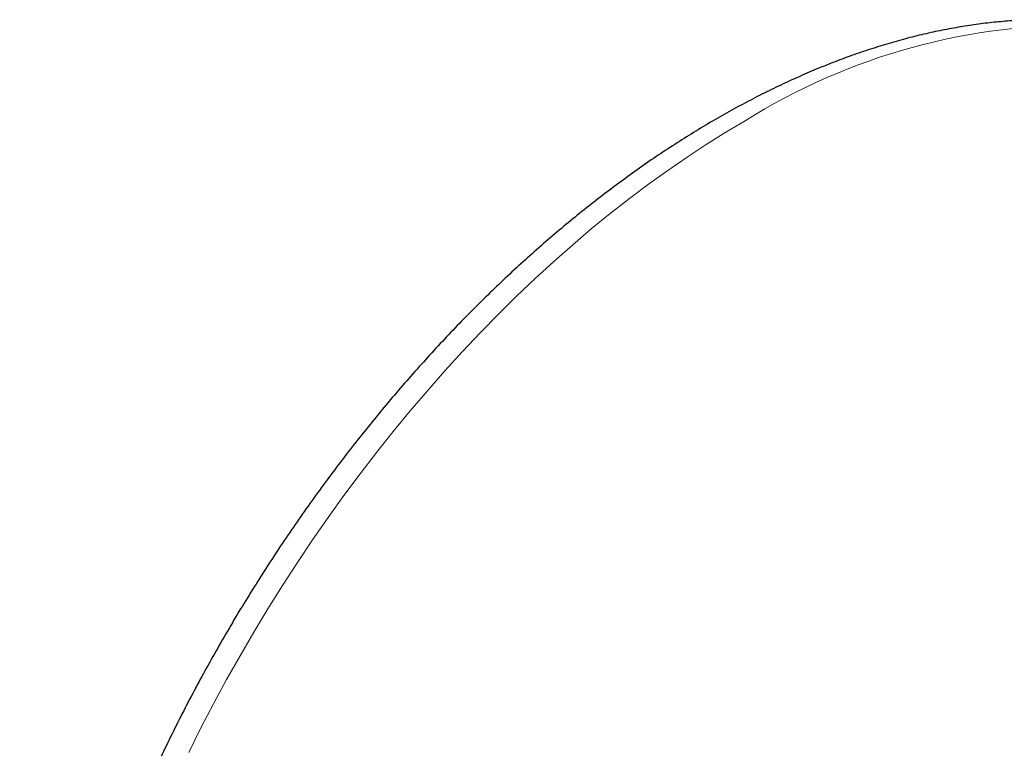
# Model space of a CAD drawing. Header units: millimetres. Extents: x 8 to 1018, y 12 to 2184.
# Tile 17 of 54: x 789 to 806, y 684 to 697. Entities that reach past the tile are written whole.
import ezdxf

# ---------------------------------------------------------------- set-up
doc = ezdxf.new("R2010")
doc.units = ezdxf.units.MM

msp = doc.modelspace()

# ---------------------------------------------------------------- linework, layer by layer
at = {"color": 8, "linetype": 'Continuous', "lineweight": 0, "flags": 128}
msp.add_lwpolyline([(801.94, 694.947), (801.6, 694.745), (801.26, 694.533), (800.921, 694.31), (800.582, 694.077), (800.245, 693.834), (799.909, 693.581), (799.574, 693.319), (799.241, 693.047), (798.91, 692.765), (798.581, 692.475), (798.255, 692.175), (797.931, 691.867), (797.611, 691.551), (797.294, 691.226), (796.98, 690.893), (796.67, 690.553), (796.364, 690.205), (796.062, 689.85), (795.764, 689.488), (795.471, 689.12), (795.183, 688.745), (794.9, 688.364), (794.622, 687.977), (794.35, 687.584), (794.083, 687.187), (793.822, 686.784), (793.567, 686.377), (793.319, 685.965), (793.077, 685.55), (792.841, 685.13), (792.613, 684.708), (792.391, 684.282), (792.176, 683.853)], dxfattribs=at)
at = {"color": 8, "linetype": 'Continuous', "lineweight": 0}
msp.add_arc((807.771, 685.667), 10.96, 88.4959, 122.1436, dxfattribs=at)
at = {"color": 7, "linetype": 'Continuous', "lineweight": 30}
msp.add_open_spline([(808.057, 696.677), (807.983, 696.685), (807.812, 696.703), (807.539, 696.718), (807.238, 696.725), (806.933, 696.721), (806.624, 696.705), (806.312, 696.679), (805.997, 696.641), (805.68, 696.592), (805.359, 696.532), (805.037, 696.46), (804.712, 696.378), (804.385, 696.284), (804.057, 696.18), (803.728, 696.065), (803.397, 695.939), (803.066, 695.802), (802.734, 695.655), (802.402, 695.498), (802.07, 695.33), (801.738, 695.152), (801.407, 694.965), (801.076, 694.767), (800.746, 694.56), (800.417, 694.344), (800.089, 694.118), (799.763, 693.883), (799.439, 693.639), (799.116, 693.386), (798.796, 693.125), (798.477, 692.856), (798.162, 692.578), (797.849, 692.293), (797.538, 691.999), (797.231, 691.698), (796.927, 691.39), (796.627, 691.074), (796.33, 690.752), (796.037, 690.423), (795.748, 690.087), (795.463, 689.745), (795.183, 689.397), (794.907, 689.043), (794.636, 688.684), (794.369, 688.319), (794.108, 687.949), (793.852, 687.574), (793.601, 687.195), (793.356, 686.811), (793.116, 686.423), (792.883, 686.032), (792.655, 685.636), (792.433, 685.238), (792.218, 684.836), (792.009, 684.432), (791.807, 684.024), (791.611, 683.615), (791.422, 683.204), (791.241, 682.79), (791.066, 682.376), (790.898, 681.96), (790.738, 681.543), (790.585, 681.125), (790.44, 680.707), (790.302, 680.289), (790.172, 679.87), (790.05, 679.453), (789.936, 679.035), (789.83, 678.619), (789.732, 678.204), (789.642, 677.79), (789.56, 677.378), (789.487, 676.968), (789.422, 676.56), (789.366, 676.155), (789.318, 675.752), (789.279, 675.352), (789.248, 674.956), (789.226, 674.563), (789.213, 674.174), (789.208, 673.789), (789.212, 673.408), (789.226, 673.032), (789.248, 672.66), (789.278, 672.294), (789.318, 671.933), (789.367, 671.578), (789.424, 671.228), (789.491, 670.885), (789.566, 670.548), (789.65, 670.218), (789.742, 669.895), (789.844, 669.58), (789.954, 669.271), (790.073, 668.971), (790.2, 668.678), (790.335, 668.394), (790.478, 668.119), (790.63, 667.852), (790.789, 667.594), (790.957, 667.346), (791.131, 667.106), (791.313, 666.876), (791.503, 666.656), (791.699, 666.446), (791.902, 666.245), (792.112, 666.054), (792.328, 665.874), (792.551, 665.703), (792.78, 665.544), (792.941, 665.438), (793.027, 665.388), (793.033, 665.385)], degree=3, knots=[0, 0, 0, 0, 0.006658, 0.015537, 0.024447, 0.033388, 0.042359, 0.051359, 0.060387, 0.069441, 0.078518, 0.087616, 0.096734, 0.105868, 0.115016, 0.124177, 0.133347, 0.142525, 0.15171, 0.160899, 0.170091, 0.179285, 0.18848, 0.197675, 0.206868, 0.216059, 0.225249, 0.234435, 0.243619, 0.2528, 0.261977, 0.271151, 0.280321, 0.289489, 0.298653, 0.307813, 0.316971, 0.326125, 0.335277, 0.344426, 0.353572, 0.362716, 0.371858, 0.380998, 0.390136, 0.399272, 0.408407, 0.417541, 0.426674, 0.435806, 0.444938, 0.454069, 0.4632, 0.472332, 0.481463, 0.490595, 0.499728, 0.508861, 0.517996, 0.527131, 0.536269, 0.545408, 0.554549, 0.563692, 0.572837, 0.581985, 0.591136, 0.60029, 0.609447, 0.618607, 0.62777, 0.636937, 0.646107, 0.655282, 0.66446, 0.673642, 0.682827, 0.692016, 0.701209, 0.710405, 0.719604, 0.728806, 0.73801, 0.747216, 0.756422, 0.765628, 0.774832, 0.784034, 0.793231, 0.802422, 0.811605, 0.820778, 0.829939, 0.839086, 0.848216, 0.857326, 0.866415, 0.875479, 0.884517, 0.893527, 0.902506, 0.911455, 0.920372, 0.929256, 0.93811, 0.946933, 0.955728, 0.964497, 0.973242, 0.981968, 0.990678, 0.999376, 1, 1, 1, 1], dxfattribs=at)

doc.saveas('drawing.dxf')
